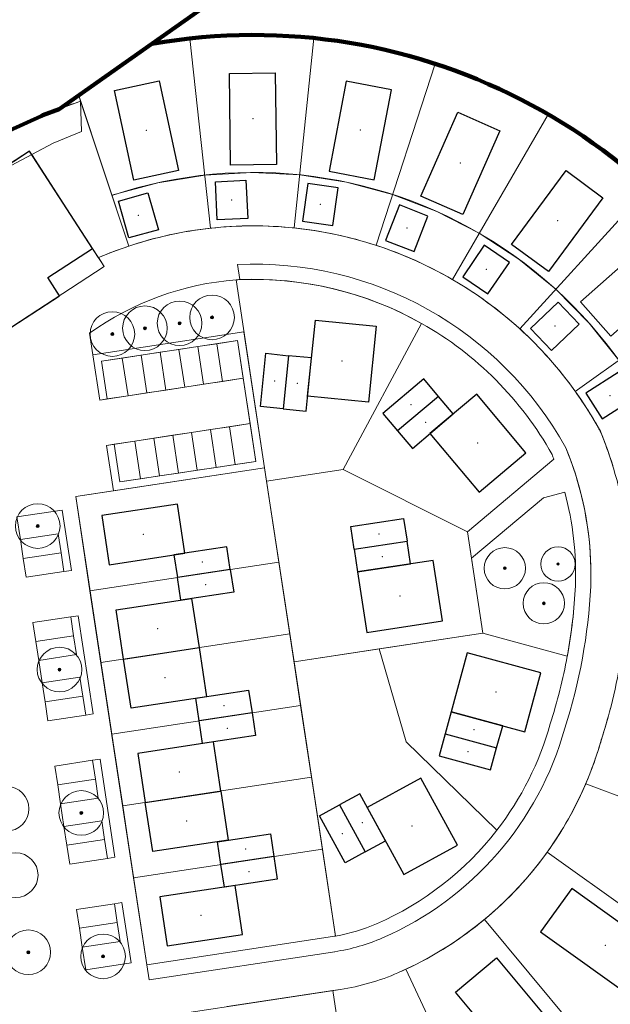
# Model space of a CAD drawing. Extents: x 168554 to 174410, y 515675 to 521218.
# Tile 98 of 110: x 172125 to 172202, y 518999 to 519128. Entities that reach past the tile are written whole.
import ezdxf

# ---------------------------------------------------------------- set-up
doc = ezdxf.new("R2010")
doc.units = 0
doc.header["$MEASUREMENT"] = 0
doc.linetypes.add('VW-1-1_STREEP', pattern=[2, 1, -1])
for name, color, linetype, lineweight in [('Algemeen - 1411 Basislijnen deelgebieden', 5, 'Continuous', 90), ('Deelgebied 3.1 - 1070 Ondergrond ontwerp', 7, 'Continuous', 9), ('Deelgebied 3.1 - 1070 Ondergrond ontwerp bomen', 7, 'Continuous', 9), ('Deelgebied 3.1 - 1071 Ondergrond bijgebouwen', 7, 'Continuous', 30), ('Deelgebied 3.1 - 1071 Ondergrond panden', 7, 'Continuous', 30), ('Deelgebied 3.1 - bijgebouwen', 253, 'Continuous', 9), ('Deelgebied 3.1 - grondgebonden woningen', 253, 'Continuous', 9)]:
    doc.layers.add(name, color=color, linetype=linetype, lineweight=lineweight)

msp = doc.modelspace()

# ---------------------------------------------------------------- hatches: boundary and pattern name
at = {"layer": 'Deelgebied 3.1 - 1070 Ondergrond ontwerp bomen', "ltscale": 0.1}
h = msp.add_hatch(color=256, dxfattribs=at)
edge = h.paths.add_edge_path()
edge.add_arc((172150.2, 519088.64), 0.195, 0, 360)
h = msp.add_hatch(color=256, dxfattribs=at)
edge = h.paths.add_edge_path()
edge.add_arc((172141.41, 519087.23), 0.195, 0, 360)
h = msp.add_hatch(color=256, dxfattribs=at)
edge = h.paths.add_edge_path()
edge.add_arc((172145.95, 519087.87), 0.195, 0, 360)
h = msp.add_hatch(color=256, dxfattribs=at)
edge = h.paths.add_edge_path()
edge.add_arc((172137.16, 519086.46), 0.195, 0, 360)
h = msp.add_hatch(color=256, dxfattribs=at)
edge = h.paths.add_edge_path()
edge.add_arc((172127.39, 519061.32), 0.195, 0, 360)
h = msp.add_hatch(color=256, dxfattribs=at)
edge = h.paths.add_edge_path()
edge.add_arc((172195.48, 519056.34), 0.15, 0, 360)
h = msp.add_hatch(color=256, dxfattribs=at)
edge = h.paths.add_edge_path()
edge.add_arc((172188.52, 519055.79), 0.18, 0, 360)
h = msp.add_hatch(color=256, dxfattribs=at)
edge = h.paths.add_edge_path()
edge.add_arc((172193.62, 519051.2), 0.18, 0, 360)
h = msp.add_hatch(color=256, dxfattribs=at)
edge = h.paths.add_edge_path()
edge.add_arc((172130.24, 519042.53), 0.195, 0, 360)
h = msp.add_hatch(color=256, dxfattribs=at)
edge = h.paths.add_edge_path()
edge.add_arc((172133.09, 519023.75), 0.195, 0, 360)
h = msp.add_hatch(color=256, dxfattribs=at)
edge = h.paths.add_edge_path()
edge.add_arc((172126.16, 519005.5), 0.195, 0, 360)
h = msp.add_hatch(color=256, dxfattribs=at)
edge = h.paths.add_edge_path()
edge.add_arc((172135.94, 519004.96), 0.195, 0, 360)

# ---------------------------------------------------------------- linework, layer by layer
at = {"layer": 'Algemeen - 1411 Basislijnen deelgebieden'}
for points in [[(172205.12, 519168.76), (172142.33, 519124.46)], [(172142.33, 519124.46), (172130.2, 519115.91), (172128.06, 519115.11), (172127.85, 519115.01), (172123.71, 519113.13), (172118.42, 519109.78), (172111.64, 519105.48), (172104.87, 519101.18), (172101.83, 519099.25), (172098.14, 519096.8), (172091.45, 519092.36), (172084.77, 519087.92), (172080.24, 519084.92), (172078.11, 519083.44), (172071.52, 519078.86), (172064.93, 519074.28), (172060.44, 519071.16), (172059.64, 519070.6), (172058.97, 519070.13), (172058.35, 519069.68), (172051.85, 519064.97), (172045.36, 519060.25)]]:
    msp.add_lwpolyline(points, dxfattribs=at)
msp.add_lwpolyline([(172228.3, 519061.4, 0.05964), (172223.31, 519078.17), (172226.06, 519079.36, 0.347252), (172142.33, 519124.46)], format="xyb", dxfattribs=at)
at = {"layer": 'Deelgebied 3.1 - 1070 Ondergrond ontwerp'}
for p, q in [((172147.28, 519125.17), (172150, 519100.32)), ((172150, 519100.32), (172147.28, 519125.17)), ((172163.52, 519125.22), (172160.95, 519100.36)), ((172160.95, 519100.36), (172163.52, 519125.22)), ((172132.75, 519117.71), (172142.33, 519124.46)), ((172142.33, 519124.46), (172132.75, 519117.71)), ((172142.33, 519124.46), (172132.75, 519117.71)), ((172179.4, 519121.86), (172171.66, 519098.09)), ((172171.66, 519098.09), (172179.4, 519121.86)), ((172133, 519116.96), (172127.85, 519115.03)), ((172128.06, 519115.11), (172133, 519116.96)), ((172133, 519116.96), (172132.75, 519117.71)), ((172132.75, 519117.71), (172133, 519116.96)), ((172132.75, 519117.71), (172139.31, 519097.98)), ((172133, 519116.96), (172137.1, 519104.63)), ((172137.1, 519104.63), (172133, 519116.96)), ((172133, 519116.96), (172137.1, 519104.63)), ((172133, 519116.96), (172137.1, 519104.63)), ((172133, 519116.96), (172139.31, 519097.98)), ((172133, 519116.96), (172133.13, 519112.97)), ((172139.31, 519097.98), (172133, 519116.96)), ((172133.13, 519112.97), (172133, 519116.96)), ((172127.85, 519115.03), (172123.71, 519113.13)), ((172123.71, 519113.13), (172127.85, 519115.01)), ((172127.85, 519115.01), (172128.06, 519115.11)), ((172194.21, 519115.23), (172181.65, 519093.62)), ((172181.65, 519093.62), (172194.21, 519115.23)), ((172133.13, 519112.97), (172129.43, 519111.46)), ((172129.43, 519111.46), (172133.13, 519112.97)), ((172126.31, 519110.4), (172096.96, 519091.29)), ((172096.96, 519091.29), (172126.31, 519110.4)), ((172123.91, 519108.55), (172129.43, 519111.46)), ((172136.1, 519095.3), (172126.31, 519110.4)), ((172126.31, 519110.4), (172136.1, 519095.3)), ((172129.43, 519111.46), (172126.6, 519109.96)), ((172126.6, 519109.96), (172135.32, 519096.5)), ((172149.24, 519107.28), (172143.1, 519106.27)), ((172143.1, 519106.27), (172149.24, 519107.28)), ((172155.45, 519107.63), (172149.24, 519107.28)), ((172149.24, 519107.28), (172155.45, 519107.63)), ((172161.67, 519107.32), (172155.45, 519107.63)), ((172155.45, 519107.63), (172161.67, 519107.32)), ((172167.81, 519106.35), (172161.67, 519107.32)), ((172161.67, 519107.32), (172167.81, 519106.35)), ((172143.1, 519106.27), (172137.1, 519104.63)), ((172137.1, 519104.63), (172143.1, 519106.27)), ((172173.82, 519104.74), (172167.81, 519106.35)), ((172167.81, 519106.35), (172173.82, 519104.74)), ((172207.3, 519105.63), (172190.47, 519087.15)), ((172190.47, 519087.15), (172207.3, 519105.63)), ((172179.63, 519102.5), (172173.82, 519104.74)), ((172173.82, 519104.74), (172179.63, 519102.5)), ((172185.16, 519099.67), (172179.63, 519102.5)), ((172179.63, 519102.5), (172185.16, 519099.67)), ((172190.37, 519096.26), (172185.16, 519099.67)), ((172185.16, 519099.67), (172190.37, 519096.26)), ((172135.32, 519096.5), (172135.38, 519096.5)), ((172135.33, 519096.48), (172136.1, 519095.3)), ((172195.18, 519092.32), (172190.37, 519096.26)), ((172190.37, 519096.26), (172195.18, 519092.32)), ((172136.1, 519095.3), (172122.98, 519086.75)), ((172122.98, 519086.75), (172136.1, 519095.3)), ((172136.1, 519095.3), (172122.98, 519086.75)), ((172153.54, 519095.58), (172153.84, 519093.59)), ((172153.34, 519093.57), (172153.34, 519093.55)), ((172153.34, 519093.57), (172153.34, 519093.55)), ((172153.34, 519093.55), (172157.34, 519067.19)), ((172153.34, 519093.55), (172157.34, 519067.19)), ((172199.55, 519087.89), (172195.18, 519092.32)), ((172195.18, 519092.32), (172199.55, 519087.89)), ((172218.08, 519093.49), (172197.73, 519078.96)), ((172197.73, 519078.96), (172218.08, 519093.49)), ((172177.63, 519087.85), (172167.35, 519068.71)), ((172167.35, 519068.71), (172177.63, 519087.85)), ((172203.43, 519083.03), (172199.55, 519087.89)), ((172199.55, 519087.89), (172203.43, 519083.03)), ((172154.37, 519086.75), (172134.6, 519083.75)), ((172157.07, 519068.95), (172154.37, 519086.75)), ((172135.74, 519082.91), (172153.54, 519085.61)), ((172148.35, 519084.82), (172145.87, 519084.45)), ((172150.82, 519085.2), (172148.35, 519084.82)), ((172149.1, 519079.88), (172148.35, 519084.82)), ((172148.35, 519084.82), (172149.1, 519079.88)), ((172153.54, 519085.61), (172150.82, 519085.2)), ((172151.57, 519080.25), (172150.82, 519085.2)), ((172150.82, 519085.2), (172151.57, 519080.25)), ((172153.54, 519085.61), (172155.94, 519069.79)), ((172154.29, 519080.67), (172153.54, 519085.61)), ((172134.6, 519083.75), (172135.5, 519077.82)), ((172138.46, 519083.32), (172135.74, 519082.91)), ((172140.93, 519083.7), (172138.46, 519083.32)), ((172139.21, 519078.38), (172138.46, 519083.32)), ((172138.46, 519083.32), (172139.21, 519078.38)), ((172143.4, 519084.07), (172140.93, 519083.7)), ((172141.68, 519078.75), (172140.93, 519083.7)), ((172140.93, 519083.7), (172141.68, 519078.75)), ((172145.87, 519084.45), (172143.4, 519084.07)), ((172144.15, 519079.13), (172143.4, 519084.07)), ((172143.4, 519084.07), (172144.15, 519079.13)), ((172146.62, 519079.5), (172145.87, 519084.45)), ((172145.87, 519084.45), (172146.62, 519079.5)), ((172136.49, 519077.97), (172135.74, 519082.91)), ((172135.74, 519082.91), (172136.49, 519077.97)), ((172151.57, 519080.25), (172154.29, 519080.67)), ((172144.15, 519079.13), (172146.62, 519079.5)), ((172146.62, 519079.5), (172149.1, 519079.88)), ((172149.1, 519079.88), (172151.57, 519080.25)), ((172136.49, 519077.97), (172139.21, 519078.38)), ((172139.21, 519078.38), (172141.68, 519078.75)), ((172141.68, 519078.75), (172144.15, 519079.13)), ((172135.5, 519077.82), (172136.49, 519077.97)), ((172152.47, 519074.32), (172150, 519073.95)), ((172155.19, 519074.73), (172152.47, 519074.32)), ((172152.47, 519074.32), (172153.22, 519069.38)), ((172153.22, 519069.38), (172152.47, 519074.32)), ((172155.94, 519069.79), (172155.19, 519074.73)), ((172145.05, 519073.2), (172142.58, 519072.82)), ((172147.52, 519073.57), (172145.05, 519073.2)), ((172145.05, 519073.2), (172145.8, 519068.25)), ((172145.8, 519068.25), (172145.05, 519073.2)), ((172150, 519073.95), (172147.52, 519073.57)), ((172147.52, 519073.57), (172148.27, 519068.63)), ((172148.27, 519068.63), (172147.52, 519073.57)), ((172150, 519073.95), (172150.75, 519069)), ((172150.75, 519069), (172150, 519073.95)), ((172137.39, 519072.03), (172136.4, 519071.88)), ((172136.4, 519071.88), (172137.3, 519065.95)), ((172140.11, 519072.45), (172137.39, 519072.03)), ((172138.14, 519067.09), (172137.39, 519072.03)), ((172137.39, 519072.03), (172138.14, 519067.09)), ((172142.58, 519072.82), (172140.11, 519072.45)), ((172140.11, 519072.45), (172140.86, 519067.5)), ((172140.86, 519067.5), (172140.11, 519072.45)), ((172142.58, 519072.82), (172143.33, 519067.88)), ((172143.33, 519067.88), (172142.58, 519072.82)), ((172155.94, 519069.79), (172138.14, 519067.09)), ((172150.75, 519069), (172153.22, 519069.38)), ((172153.22, 519069.38), (172155.94, 519069.79)), ((172183.63, 519060.58), (172194.95, 519070.07)), ((172194.95, 519070.07), (172183.63, 519060.58)), ((172183.63, 519060.58), (172194.95, 519070.07)), ((172157.07, 519068.95), (172132.36, 519065.2)), ((172157.07, 519068.95), (172137.3, 519065.95)), ((172137.3, 519065.95), (172157.07, 519068.95)), ((172140.86, 519067.5), (172143.33, 519067.88)), ((172143.33, 519067.88), (172145.8, 519068.25)), ((172145.8, 519068.25), (172148.27, 519068.63)), ((172148.27, 519068.63), (172150.75, 519069)), ((172157.34, 519067.19), (172157.07, 519068.95)), ((172158.95, 519056.59), (172157.07, 519068.95)), ((172167.35, 519068.71), (172157.34, 519067.19)), ((172157.34, 519067.19), (172167.35, 519068.71)), ((172183.63, 519060.58), (172167.35, 519068.71)), ((172167.35, 519068.71), (172183.63, 519060.58)), ((172138.14, 519067.09), (172140.86, 519067.5)), ((172157.34, 519067.19), (172158.95, 519056.59)), ((172158.95, 519056.59), (172157.34, 519067.19)), ((172157.34, 519067.19), (172160.93, 519043.53)), ((172137.3, 519065.95), (172132.36, 519065.2)), ((172132.36, 519065.2), (172134.23, 519052.84)), ((172132.36, 519065.2), (172134.23, 519052.84)), ((172196.36, 519065.76), (172193.58, 519065.01)), ((172193.58, 519065.01), (172196.36, 519065.76)), ((172193.58, 519065.01), (172184.16, 519057.1)), ((172184.16, 519057.1), (172193.58, 519065.01)), ((172130.6, 519063.42), (172124.67, 519062.52)), ((172131.8, 519055.51), (172130.6, 519063.42)), ((172124.67, 519062.52), (172125.12, 519059.55)), ((172125.12, 519059.55), (172130.07, 519060.3)), ((172130.07, 519060.3), (172125.12, 519059.55)), ((172130.07, 519060.3), (172130.44, 519057.83)), ((172130.44, 519057.83), (172130.07, 519060.3)), ((172185.65, 519047.28), (172183.63, 519060.58)), ((172183.63, 519060.58), (172184.16, 519057.1)), ((172185.65, 519047.28), (172183.63, 519060.58)), ((172125.12, 519059.55), (172125.5, 519057.08)), ((172130.44, 519057.83), (172125.5, 519057.08)), ((172125.5, 519057.08), (172130.44, 519057.83)), ((172130.44, 519057.83), (172130.82, 519055.36)), ((172130.82, 519055.36), (172130.44, 519057.83)), ((172125.5, 519057.08), (172125.87, 519054.61)), ((172158.95, 519056.59), (172134.23, 519052.84)), ((172134.23, 519052.84), (172158.95, 519056.59)), ((172158.95, 519056.59), (172134.23, 519052.84)), ((172134.23, 519052.84), (172158.95, 519056.59)), ((172158.95, 519056.59), (172160.93, 519043.53)), ((172164.65, 519019.02), (172158.95, 519056.59)), ((172160.37, 519047.2), (172158.95, 519056.59)), ((172184.16, 519057.1), (172185.65, 519047.28)), ((172125.87, 519054.61), (172130.82, 519055.36)), ((172130.82, 519055.36), (172131.8, 519055.51)), ((172134.23, 519052.84), (172139.93, 519015.27)), ((172134.23, 519052.84), (172135.66, 519043.45)), ((172131.72, 519049.43), (172126.77, 519048.68)), ((172126.77, 519048.68), (172127.15, 519046.21)), ((172132.7, 519049.58), (172131.72, 519049.43)), ((172131.72, 519049.43), (172132.09, 519046.96)), ((172132.09, 519046.96), (172131.72, 519049.43)), ((172134.65, 519036.72), (172132.7, 519049.58)), ((172160.37, 519047.2), (172135.66, 519043.45)), ((172135.66, 519043.45), (172160.37, 519047.2)), ((172161.8, 519037.81), (172160.37, 519047.2)), ((172160.93, 519043.53), (172185.65, 519047.28)), ((172185.65, 519047.28), (172172.08, 519045.22)), ((172196.69, 519044.27), (172185.65, 519047.28)), ((172185.65, 519047.28), (172196.69, 519044.27)), ((172196.69, 519044.27), (172185.65, 519047.28)), ((172132.09, 519046.96), (172127.15, 519046.21)), ((172127.15, 519046.21), (172132.09, 519046.96)), ((172127.15, 519046.21), (172127.52, 519043.73)), ((172132.09, 519046.96), (172132.47, 519044.48)), ((172132.47, 519044.48), (172132.09, 519046.96)), ((172172.08, 519045.22), (172160.93, 519043.53)), ((172172.08, 519045.22), (172175.62, 519033.04)), ((172175.62, 519033.04), (172172.08, 519045.22)), ((172132.47, 519044.48), (172127.52, 519043.73)), ((172127.52, 519043.73), (172132.47, 519044.48)), ((172127.52, 519043.73), (172127.97, 519040.77)), ((172135.66, 519043.45), (172137.08, 519034.06)), ((172160.93, 519043.53), (172164.65, 519019.02)), ((172160.93, 519043.53), (172166.38, 519007.62)), ((172127.97, 519040.77), (172132.92, 519041.52)), ((172132.92, 519041.52), (172127.97, 519040.77)), ((172127.97, 519040.77), (172128.35, 519038.3)), ((172132.92, 519041.52), (172133.29, 519039.05)), ((172133.29, 519039.05), (172132.92, 519041.52)), ((172133.29, 519039.05), (172128.35, 519038.3)), ((172128.35, 519038.3), (172133.29, 519039.05)), ((172128.35, 519038.3), (172128.72, 519035.82)), ((172133.29, 519039.05), (172133.67, 519036.57)), ((172133.67, 519036.57), (172133.29, 519039.05)), ((172161.8, 519037.81), (172137.08, 519034.06)), ((172137.08, 519034.06), (172161.8, 519037.81)), ((172163.22, 519028.42), (172161.8, 519037.81)), ((172128.72, 519035.82), (172133.67, 519036.57)), ((172133.67, 519036.57), (172134.65, 519036.72)), ((172137.08, 519034.06), (172138.51, 519024.67)), ((172175.62, 519033.04), (172187.48, 519021.49)), ((172187.48, 519021.49), (172175.62, 519033.04)), ((172134.57, 519030.64), (172129.62, 519029.89)), ((172135.55, 519030.79), (172134.57, 519030.64)), ((172134.57, 519030.64), (172134.94, 519028.17)), ((172134.94, 519028.17), (172134.57, 519030.64)), ((172137.5, 519017.94), (172135.55, 519030.79)), ((172129.62, 519029.89), (172130, 519027.42)), ((172134.94, 519028.17), (172130, 519027.42)), ((172130, 519027.42), (172134.94, 519028.17)), ((172134.94, 519028.17), (172135.32, 519025.7)), ((172135.32, 519025.7), (172134.94, 519028.17)), ((172163.22, 519028.42), (172138.51, 519024.67)), ((172138.51, 519024.67), (172163.22, 519028.42)), ((172164.65, 519019.02), (172163.22, 519028.42)), ((172130, 519027.42), (172130.37, 519024.95)), ((172199.11, 519027.57), (172222.5, 519018.7)), ((172222.5, 519018.7), (172199.11, 519027.57)), ((172135.32, 519025.7), (172130.37, 519024.95)), ((172130.37, 519024.95), (172135.32, 519025.7)), ((172130.37, 519024.95), (172130.82, 519021.98)), ((172138.51, 519024.67), (172139.93, 519015.27)), ((172130.82, 519021.98), (172135.77, 519022.73)), ((172135.77, 519022.73), (172130.82, 519021.98)), ((172135.77, 519022.73), (172136.14, 519020.26)), ((172136.14, 519020.26), (172135.77, 519022.73)), ((172130.82, 519021.98), (172131.2, 519019.51)), ((172136.14, 519020.26), (172131.2, 519019.51)), ((172131.2, 519019.51), (172136.14, 519020.26)), ((172136.14, 519020.26), (172136.52, 519017.79)), ((172136.52, 519017.79), (172136.14, 519020.26)), ((172131.2, 519019.51), (172131.57, 519017.04)), ((172139.93, 519015.27), (172164.65, 519019.02)), ((172164.65, 519019.02), (172139.93, 519015.27)), ((172164.65, 519019.02), (172139.93, 519015.27)), ((172139.93, 519015.27), (172164.65, 519019.02)), ((172164.65, 519019.02), (172166.38, 519007.62)), ((172166.38, 519007.62), (172164.65, 519019.02)), ((172166.38, 519007.62), (172164.65, 519019.02)), ((172131.57, 519017.04), (172136.52, 519017.79)), ((172136.52, 519017.79), (172137.5, 519017.94)), ((172214.39, 519004.07), (172194.07, 519018.63)), ((172194.07, 519018.63), (172214.39, 519004.07)), ((172139.93, 519015.27), (172141.66, 519003.87)), ((172139.93, 519015.27), (172141.66, 519003.87)), ((172137.42, 519011.86), (172132.47, 519011.11)), ((172132.47, 519011.11), (172132.85, 519008.64)), ((172138.4, 519012.01), (172137.42, 519011.86)), ((172137.42, 519011.86), (172137.79, 519009.39)), ((172137.79, 519009.39), (172137.42, 519011.86)), ((172139.6, 519004.1), (172138.4, 519012.01)), ((172201.84, 518990.58), (172185.85, 519009.8)), ((172185.85, 519009.8), (172201.84, 518990.58)), ((172137.79, 519009.39), (172132.85, 519008.64)), ((172132.85, 519008.64), (172137.79, 519009.39)), ((172132.85, 519008.64), (172133.22, 519006.16)), ((172137.79, 519009.39), (172138.17, 519006.91)), ((172138.17, 519006.91), (172137.79, 519009.39)), ((172141.66, 519003.87), (172165.96, 519007.56)), ((172165.96, 519007.56), (172141.66, 519003.87)), ((172141.66, 519003.87), (172165.96, 519007.56)), ((172138.17, 519006.91), (172133.22, 519006.16)), ((172133.22, 519006.16), (172138.17, 519006.91)), ((172133.22, 519006.16), (172133.67, 519003.2)), ((172141.96, 519001.89), (172166.26, 519005.58)), ((172133.67, 519003.2), (172139.6, 519004.1)), ((172141.66, 519003.87), (172141.96, 519001.89)), ((172186.06, 518980.79), (172175.57, 519003.28)), ((172175.57, 519003.28), (172186.06, 518980.79)), ((172141.7, 518996.8), (172167.01, 519000.64)), ((172166, 519000.48), (172152.16, 518998.38)), ((172166, 519000.48), (172152.16, 518998.38)), ((172167.01, 519000.64), (172166, 519000.48)), ((172167.01, 519000.64), (172166, 519000.48)), ((172169.55, 518977.14), (172166, 519000.48)), ((172166, 519000.48), (172169.55, 518977.14))]:
    msp.add_line(p, q, dxfattribs=at)
at = {"layer": 'Deelgebied 3.1 - 1070 Ondergrond ontwerp', "linetype": 'Continuous'}
for p, q in [((172153.54, 519095.58), (172153.84, 519093.59)), ((172134.17, 519086.58), (172134.6, 519083.75)), ((172134.6, 519083.75), (172135.5, 519077.82)), ((172135.5, 519077.82), (172154.29, 519080.67)), ((172154.29, 519080.67), (172155.19, 519074.73)), ((172155.19, 519074.73), (172136.4, 519071.88)), ((172136.4, 519071.88), (172137.3, 519065.95)), ((172137.3, 519065.95), (172132.36, 519065.2)), ((172132.36, 519065.2), (172141.66, 519003.87)), ((172141.96, 519001.89), (172166.26, 519005.58)), ((172141.66, 519003.87), (172141.96, 519001.89))]:
    msp.add_line(p, q, dxfattribs=at)
at = {"layer": 'Deelgebied 3.1 - 1070 Ondergrond ontwerp'}
for centre, radius, start, end in [((172155.64, 519048.9), 76.73, 96.254, 99.9903), ((172155.64, 519048.9), 76.73, 96.254, 99.9903), ((172155.64, 519048.9), 76.73, 84.1076, 96.254), ((172155.64, 519048.9), 76.73, 84.1076, 96.254), ((172155.64, 519048.9), 76.73, 71.9612, 84.1076), ((172155.64, 519048.9), 76.73, 71.9612, 84.1076), ((172155.64, 519048.9), 76.73, 59.8188, 71.9612), ((172155.64, 519048.9), 76.73, 59.8188, 71.9612), ((172155.64, 519048.9), 71.73, 108.3964, 116.4288), ((172155.64, 519048.9), 71.73, 108.3964, 116.4287), ((172155.64, 519048.9), 76.73, 47.6764, 59.8188), ((172155.64, 519048.9), 76.73, 47.6764, 59.8188), ((172155.64, 519048.9), 58.73, 3.995, 108.3964), ((172155.64, 519048.9), 58.73, 3.995, 108.3964), ((172155.64, 519048.9), 51.73, 28.6834, 113.1126), ((172155.64, 519048.9), 51.73, 96.254, 108.3964), ((172155.64, 519048.9), 51.73, 96.254, 108.3964), ((172155.64, 519048.9), 51.73, 84.1076, 96.254), ((172155.64, 519048.9), 51.73, 84.1076, 96.254), ((172155.64, 519048.9), 51.73, 71.9612, 84.1076), ((172155.64, 519048.9), 51.73, 71.9612, 84.1076), ((172155.64, 519048.9), 51.73, 108.3964, 113.0542), ((172155.64, 519048.9), 51.73, 59.8188, 71.9612), ((172155.64, 519048.9), 51.73, 59.8188, 71.9612), ((172155.64, 519048.9), 46.73, 29.0041, 92.5735), ((172155.64, 519048.9), 44.73, 60.5545, 92.9458), ((172155.64, 519048.9), 44.73, 60.5545, 92.9458), ((172155.64, 519048.9), 44.73, 60.5545, 92.3018), ((172155.64, 519048.9), 51.73, 47.6764, 59.8188), ((172155.64, 519048.9), 51.73, 47.6764, 59.8188), ((172155.64, 519048.9), 44.73, 29.1528, 60.5545), ((172155.64, 519048.9), 44.73, 29.1528, 60.5545), ((172155.64, 519048.9), 44.73, 29.1528, 60.5545), ((172155.64, 519048.9), 51.73, 35.534, 47.6764), ((172155.64, 519048.9), 51.73, 35.534, 47.6764), ((172155.64, 519048.9), 51.73, 28.6835, 35.534), ((172155.64, 519048.9), 51.73, 28.6835, 35.534), ((172155.87, 519054.87), 48.93, 6.6941, 22.6635), ((172156.13, 519054.94), 48.66, 17.077, 22.7074), ((172156.13, 519054.94), 48.66, 17.077, 22.7074), ((172156.13, 519054.94), 41.66, 21.2943, 22.2061), ((172156.13, 519054.94), 41.66, 21.2943, 22.2061), ((172156.13, 519054.94), 41.66, 21.2943, 22.2061), ((172156.13, 519054.94), 43.66, 2.3787, 22.3655), ((172156.13, 519054.94), 41.66, 358.007, 15.0473), ((172156.13, 519054.94), 41.66, 358.007, 15.0473), ((172156.13, 519054.94), 43.66, 357.9854, 2.3787), ((172126.78, 519057.13), 73.08, 342.2439, 357.0824), ((172126.78, 519057.13), 71.08, 349.5742, 357.0697), ((172126.78, 519057.13), 71.08, 349.6415, 357.0697), ((172126.78, 519057.13), 78.08, 342.2795, 351.1987), ((172126.78, 519057.13), 71.08, 342.2133, 349.5742), ((172126.78, 519057.13), 71.08, 342.2133, 349.5742), ((172126.78, 519057.13), 71.08, 342.2133, 349.5742), ((172126.78, 519057.13), 71.08, 349.5742, 349.6415), ((172126.78, 519057.13), 78.08, 342.3124, 345.431), ((172126.78, 519057.13), 78.08, 342.3124, 345.431), ((172155.54, 519046.24), 42.4, 293.6255, 344.4088), ((172155.54, 519046.24), 40.4, 322.232, 344.4621), ((172155.54, 519046.24), 40.4, 322.232, 344.4621), ((172155.54, 519046.24), 40.4, 322.232, 344.4621), ((172155.54, 519046.24), 47.4, 293.6255, 344.3482), ((172155.54, 519046.24), 47.4, 336.8081, 344.2933), ((172155.54, 519046.24), 47.4, 336.8081, 344.2933), ((172155.54, 519046.24), 47.4, 324.3748, 336.8081), ((172155.54, 519046.24), 47.4, 324.3748, 336.8081), ((172155.54, 519046.24), 40.4, 293.6255, 322.232), ((172155.54, 519046.24), 40.4, 293.6255, 322.232), ((172155.54, 519046.24), 40.4, 293.6255, 322.232), ((172155.54, 519046.24), 47.4, 309.7598, 324.3748), ((172155.54, 519046.24), 47.4, 309.7598, 324.3748), ((172155.54, 519046.24), 47.4, 294.9993, 309.7598), ((172155.54, 519046.24), 47.4, 294.9993, 309.7598), ((172162.51, 519030.3), 23, 279.6761, 293.6255), ((172162.51, 519030.3), 23, 279.6761, 293.6255), ((172162.51, 519030.3), 23, 279.6761, 293.6255), ((172162.51, 519030.3), 23, 278.6265, 279.6761), ((172162.51, 519030.3), 23, 278.6265, 279.6761), ((172162.51, 519030.3), 23, 278.6265, 279.6761), ((172162.51, 519030.3), 25, 278.6265, 293.6255), ((172155.54, 519046.24), 72.4, 309.7598, 324.3748), ((172155.54, 519046.24), 72.4, 309.7598, 324.3748), ((172162.51, 519030.3), 30, 278.6265, 293.6255), ((172162.51, 519030.3), 30, 278.6265, 293.6255), ((172162.51, 519030.3), 30, 278.6265, 293.6255), ((172155.54, 519046.24), 47.4, 293.6255, 294.9993), ((172155.54, 519046.24), 47.4, 293.6255, 294.9993)]:
    msp.add_arc(centre, radius, start, end, dxfattribs=at)
at = {"layer": 'Deelgebied 3.1 - 1070 Ondergrond ontwerp', "linetype": 'Continuous'}
for centre, radius, start, end in [((172155.64, 519048.9), 46.73, 29.0041, 92.5735), ((172156.39, 519055.41), 38.28, 94.5701, 125.4848), ((172155.64, 519048.9), 44.73, 92.3018, 92.9439), ((172156.13, 519054.94), 43.66, 357.9608, 22.3655), ((172156.13, 519054.94), 43.66, 357.9854, 2.3787), ((172126.78, 519057.13), 73.08, 342.2439, 357.0824), ((172155.54, 519046.24), 42.4, 293.6255, 344.4088), ((172162.51, 519030.3), 25, 278.6265, 293.6255)]:
    msp.add_arc(centre, radius, start, end, dxfattribs=at)
at = {"layer": 'Deelgebied 3.1 - 1070 Ondergrond ontwerp', "linetype": 'VW-1-1_STREEP'}
msp.add_arc((172155.54, 519046.24), 72.4, 301.2212, 11.4249, dxfattribs=at)
at = {"layer": 'Deelgebied 3.1 - 1070 Ondergrond ontwerp bomen'}
for centre, radius in [((172150.2, 519088.64), 2.92), ((172141.41, 519087.23), 2.92), ((172145.95, 519087.87), 2.92), ((172137.16, 519086.46), 2.92), ((172150.2, 519088.64), 0.0585), ((172141.41, 519087.23), 0.0585), ((172145.95, 519087.87), 0.0585), ((172137.16, 519086.46), 0.0585), ((172127.39, 519061.32), 2.92), ((172127.39, 519061.32), 0.0585), ((172188.52, 519055.79), 2.7), ((172195.48, 519056.34), 2.25), ((172195.48, 519056.34), 0.045), ((172188.52, 519055.79), 0.054), ((172193.62, 519051.2), 2.7), ((172193.62, 519051.2), 0.054), ((172130.24, 519042.53), 2.92), ((172130.24, 519042.53), 0.0585), ((172123.31, 519024.29), 2.92), ((172133.09, 519023.75), 2.92), ((172133.09, 519023.75), 0.0585), ((172124.52, 519015.6), 2.92), ((172126.16, 519005.5), 2.92), ((172135.94, 519004.96), 2.92), ((172126.16, 519005.5), 0.0585), ((172135.94, 519004.96), 0.0585)]:
    msp.add_circle(centre, radius, dxfattribs=at)
at = {"layer": 'Deelgebied 3.1 - 1070 Ondergrond ontwerp bomen', "ltscale": 0.1}
for centre, radius in [((172150.2, 519088.64), 0.195), ((172141.41, 519087.23), 0.195), ((172145.95, 519087.87), 0.195), ((172137.16, 519086.46), 0.195), ((172127.39, 519061.32), 0.195), ((172195.48, 519056.34), 0.15), ((172188.52, 519055.79), 0.18), ((172193.62, 519051.2), 0.18), ((172130.24, 519042.53), 0.195), ((172133.09, 519023.75), 0.195), ((172126.16, 519005.5), 0.195), ((172135.94, 519004.96), 0.195)]:
    msp.add_circle(centre, radius, dxfattribs=at)
at = {"layer": 'Deelgebied 3.1 - 1071 Ondergrond bijgebouwen', "linetype": 'Continuous'}
for p, q in [((172160.23, 519083.63), (172159.52, 519076.67)), ((172179.85, 519078.29), (172174.49, 519073.79)), ((172168.81, 519058.28), (172175.73, 519059.33)), ((172152.59, 519055.63), (172145.67, 519054.58)), ((172155.44, 519036.84), (172148.52, 519035.79)), ((172180.7, 519034.12), (172187.45, 519032.27)), ((172166.9, 519024.79), (172170.25, 519018.65)), ((172158.29, 519018.06), (172151.37, 519017.01))]:
    msp.add_line(p, q, dxfattribs=at)
for points in [[(172154.64, 519106.61), (172154.88, 519101.61), (172150.89, 519101.41), (172150.64, 519106.41)], [(172162.76, 519106.19), (172162.05, 519101.24), (172166, 519100.67), (172166.72, 519105.62)], [(172141.82, 519104.95), (172143.18, 519100.13), (172139.33, 519099.05), (172137.97, 519103.86)], [(172174.74, 519103.37), (172172.91, 519098.72), (172176.64, 519097.26), (172178.46, 519101.92)], [(172185.82, 519098.1), (172183.01, 519093.97), (172186.31, 519091.72), (172189.13, 519095.85)], [(172195.5, 519090.66), (172191.88, 519087.21), (172194.64, 519084.31), (172198.26, 519087.76)], [(172203.34, 519081.42), (172199.12, 519078.73), (172201.28, 519075.36), (172205.49, 519078.05)]]:
    msp.add_lwpolyline(points, close=True, dxfattribs=at)
for points in [[(172159.52, 519076.67), (172156.53, 519076.98), (172157.25, 519083.94), (172160.23, 519083.63)], [(172159.52, 519076.67), (172162.5, 519076.36), (172163.22, 519083.33), (172160.23, 519083.63)], [(172179.85, 519078.29), (172177.92, 519080.59), (172172.56, 519076.08), (172174.49, 519073.79)], [(172174.49, 519073.79), (172176.42, 519071.49), (172181.78, 519076), (172179.85, 519078.29)], [(172168.81, 519058.28), (172168.36, 519061.24), (172175.28, 519062.29), (172175.73, 519059.33)], [(172168.81, 519058.28), (172169.26, 519055.31), (172176.18, 519056.36), (172175.73, 519059.33)], [(172152.59, 519055.63), (172152.14, 519058.6), (172145.22, 519057.55), (172145.67, 519054.58)], [(172152.59, 519055.63), (172153.04, 519052.66), (172146.12, 519051.61), (172145.67, 519054.58)], [(172148.52, 519035.79), (172148.07, 519038.76), (172154.99, 519039.81), (172155.44, 519036.84)], [(172155.44, 519036.84), (172155.89, 519033.88), (172148.97, 519032.83), (172148.52, 519035.79)], [(172187.45, 519032.27), (172188.24, 519035.17), (172181.49, 519037.01), (172180.7, 519034.12)], [(172180.7, 519034.12), (172179.91, 519031.22), (172186.66, 519029.38), (172187.45, 519032.27)], [(172170.25, 519018.65), (172172.89, 519020.09), (172169.53, 519026.23), (172166.9, 519024.79)], [(172170.25, 519018.65), (172167.62, 519017.21), (172164.26, 519023.35), (172166.9, 519024.79)], [(172151.37, 519017.01), (172150.92, 519019.98), (172157.84, 519021.03), (172158.29, 519018.06)], [(172158.29, 519018.06), (172158.74, 519015.09), (172151.82, 519014.04), (172151.37, 519017.01)]]:
    msp.add_lwpolyline(points, dxfattribs=at)
at = {"layer": 'Deelgebied 3.1 - 1071 Ondergrond panden', "linetype": 'Continuous'}
for p, q in [((172138.62, 519043.9), (172148.51, 519045.4)), ((172141.47, 519025.12), (172151.36, 519026.62))]:
    msp.add_line(p, q, dxfattribs=at)
at = {"layer": 'Deelgebied 3.1 - 1071 Ondergrond panden'}
for points in [[(172158.47, 519120.67), (172158.63, 519108.67), (172152.63, 519108.59), (172152.47, 519120.59)], [(172143.29, 519119.62), (172145.83, 519107.89), (172139.96, 519106.62), (172137.42, 519118.35)], [(172167.77, 519119.59), (172165.52, 519107.8), (172171.41, 519106.67), (172173.67, 519118.46)], [(172182.36, 519115.51), (172187.85, 519113.08), (172183.01, 519102.11), (172177.52, 519104.53)], [(172126.31, 519110.4), (172119.04, 519105.68), (172121.06, 519102.56), (172109.68, 519095.1), (172107.64, 519098.23), (172101.15, 519094.04), (172101.16, 519094.02), (172109.32, 519081.48), (172112.59, 519083.61), (172113.41, 519082.35), (172118.53, 519085.67), (172119.35, 519084.39), (172122.98, 519086.75), (172130.24, 519091.48), (172128.71, 519093.85), (172134.57, 519097.65)], [(172196.53, 519107.86), (172201.36, 519104.3), (172194.24, 519094.64), (172189.41, 519098.19)], [(172207.41, 519098.64), (172211.38, 519094.14), (172202.39, 519086.19), (172198.42, 519090.69)], [(172163.73, 519088.3), (172171.68, 519087.48), (172170.66, 519077.54), (172162.7, 519078.35)], [(172184.84, 519078.57), (172178.72, 519073.42), (172185.16, 519065.77), (172191.28, 519070.92)], [(172179.15, 519056.81), (172169.26, 519055.31), (172170.46, 519047.4), (172180.35, 519048.9)], [(172183.59, 519044.73), (172181.49, 519037.01), (172191.13, 519034.38), (172193.24, 519042.1)], [(172177.51, 519028.31), (172170.49, 519024.47), (172175.29, 519015.7), (172182.31, 519019.54)], [(172197.29, 519013.86), (172193.21, 519008.17), (172206.17, 518998.88), (172210.25, 519004.57)], [(172187.45, 519004.76), (172197.68, 518992.46), (172192.3, 518987.98), (172182.07, 519000.28)]]:
    msp.add_lwpolyline(points, close=True, dxfattribs=at)
at = {"layer": 'Deelgebied 3.1 - 1071 Ondergrond panden', "linetype": 'Continuous'}
for points in [[(172145.66, 519064.19), (172135.77, 519062.69), (172136.75, 519056.26), (172146.63, 519057.76)], [(172153.23, 519014.26), (172143.35, 519012.76), (172144.32, 519006.33), (172154.21, 519007.83)]]:
    msp.add_lwpolyline(points, close=True, dxfattribs=at)
for points in [[(172138.62, 519043.9), (172137.65, 519050.33), (172147.53, 519051.83), (172148.51, 519045.4)], [(172148.51, 519045.4), (172149.48, 519038.97), (172139.6, 519037.47), (172138.62, 519043.9)], [(172151.36, 519026.62), (172150.38, 519033.04), (172140.5, 519031.54), (172141.47, 519025.12)], [(172151.36, 519026.62), (172152.33, 519020.19), (172142.45, 519018.69), (172141.47, 519025.12)]]:
    msp.add_lwpolyline(points, dxfattribs=at)
at = {"layer": 'Deelgebied 3.1 - bijgebouwen'}
for p in [(172152.76, 519104.03), (172164.39, 519103.45), (172140.57, 519102.01), (172175.7, 519100.34), (172186.08, 519094.93), (172195.09, 519087.5), (172158.38, 519080.33), (172161.37, 519080.02), (172202.3, 519078.41), (172176.23, 519077.21), (172178.16, 519074.91), (172172.04, 519060.3), (172148.91, 519056.6), (172172.49, 519057.33), (172149.36, 519053.63), (172151.76, 519037.81), (172152.21, 519034.85), (172184.47, 519034.66), (172183.68, 519031.76), (172169.88, 519022.46), (172167.25, 519021.02), (172154.61, 519019.03), (172155.06, 519016.06)]:
    msp.add_point(p, dxfattribs=at)
at = {"layer": 'Deelgebied 3.1 - grondgebonden woningen'}
for p in [(172155.55, 519114.67), (172141.62, 519113.16), (172169.6, 519113.17), (172182.7, 519108.85), (172195.42, 519101.29), (172167.2, 519082.95), (172184.97, 519072.21), (172141.2, 519060.25), (172174.8, 519052.14), (172143.08, 519047.89), (172144.05, 519041.46), (172187.37, 519039.59), (172145.93, 519029.1), (172146.9, 519022.68), (172176.37, 519022.05), (172148.77, 519010.32), (172201.66, 519006.42)]:
    msp.add_point(p, dxfattribs=at)

doc.saveas('drawing.dxf')
